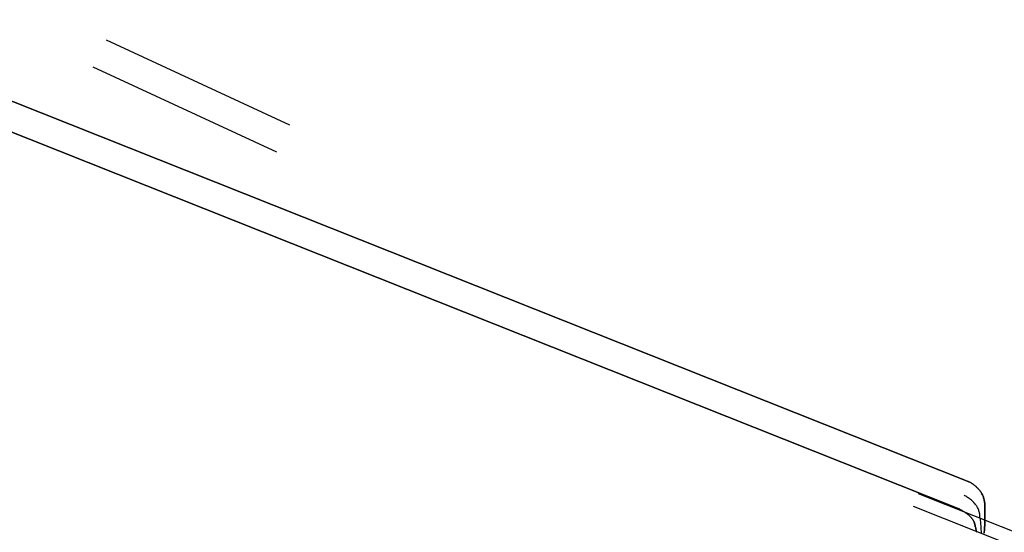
# Model space of a CAD drawing. Header units: millimetres. Extents: x -1690 to 192, y -898 to 54.
# Tile 137 of 256: x -1575 to -1526, y -35 to -10. Entities that reach past the tile are written whole.
import ezdxf

# ---------------------------------------------------------------- set-up
doc = ezdxf.new("R2010")
doc.units = ezdxf.units.MM
doc.header["$MEASUREMENT"] = 0
doc.layers.add('OVIDIO 186x93x72h', color=7, linetype='Continuous')

msp = doc.modelspace()

# ---------------------------------------------------------------- linework, layer by layer
at = {"layer": 'OVIDIO 186x93x72h', "extrusion": (0.202852, -0.108979, 0.973126)}
for points in [[(-750.51, 1609.817), (-750.51, 1449.161)], [(-750.51, 1449.161), (-750.51, 1609.817)], [(-750.805, 1609.817), (-750.805, 1449.161)], [(-751.1, 1609.817), (-751.1, 1449.161)], [(-751.1, 1449.161), (-751.1, 1609.817)], [(-752.935, 1458.671), (-752.935, 1468.663)], [(-753.526, 1468.663), (-753.526, 1458.671)], [(-754.117, 1468.663), (-754.117, 1458.671)]]:
    msp.add_lwpolyline(points, dxfattribs=at)
at = {"layer": 'OVIDIO 186x93x72h', "extrusion": (0.235702, -0.235702, 0.942809)}
for points in [[(-1119.043, 1331.694), (-1119.043, 1226.286)], [(-1109.832, 1320.733), (-1109.832, 1216.192)]]:
    msp.add_lwpolyline(points, dxfattribs=at)
at = {"layer": 'OVIDIO 186x93x72h', "extrusion": (0.046296, -0.021464, 0.998697)}
for points in [[(-670.086, 1436.94), (-670.086, 1537.451)], [(-671.572, 1435.972), (-671.572, 1537.276)], [(-670.086, 1411.953), (-670.086, 1421.995)], [(-671.572, 1411.985), (-671.572, 1422.034)]]:
    msp.add_lwpolyline(points, dxfattribs=at)
at = {"layer": 'OVIDIO 186x93x72h', "extrusion": (-0.114881, 0.045678, 0.992329)}
for points in [[(596.038, -1311.44), (596.038, -1420.355)], [(596.725, -1311.439), (596.725, -1420.355)], [(597.869, -1310.786), (597.869, -1417.642)], [(597.869, -1417.642), (597.869, -1310.786)], [(598.326, -1310.786), (598.326, -1417.642)], [(598.326, -1417.642), (598.326, -1310.786)], [(612.808, -1403.895), (612.808, -1348.704)], [(612.579, -1403.678), (612.579, -1349.273)]]:
    msp.add_lwpolyline(points, dxfattribs=at)
at = {"layer": 'OVIDIO 186x93x72h', "extrusion": (0.202866, -0.108989, 0.973122)}
for points in [[(-751.518, 1526.046), (-751.518, 1468.665)], [(-751.518, 1468.665), (-751.518, 1526.046)], [(-752.231, 1468.665), (-752.231, 1526.046)], [(-749.721, 1468.564), (-749.721, 1458.774)], [(-749.721, 1458.774), (-749.721, 1468.564)], [(-750.434, 1458.774), (-750.434, 1468.564)], [(-751.147, 1468.564), (-751.147, 1458.774)], [(-751.147, 1458.774), (-751.147, 1468.564)], [(-751.518, 1458.673), (-751.518, 1450.629)], [(-751.518, 1450.629), (-751.518, 1458.673)], [(-752.231, 1450.629), (-752.231, 1458.673)], [(-752.944, 1458.673), (-752.944, 1450.629)], [(-752.944, 1450.629), (-752.944, 1458.673)]]:
    msp.add_lwpolyline(points, dxfattribs=at)
at = {"layer": 'OVIDIO 186x93x72h', "extrusion": (0.202871, -0.108992, 0.973121)}
for points in [[(-752.947, 1526.047), (-752.947, 1468.666)], [(-752.947, 1468.666), (-752.947, 1526.047)]]:
    msp.add_lwpolyline(points, dxfattribs=at)
at = {"layer": 'OVIDIO 186x93x72h', "extrusion": (0.12261, 0.276089, 0.953279)}
for points in [[(1428.073, 825.782), (1428.073, 824.282)], [(1398.736, 825.782), (1398.736, 824.282)], [(1398.736, 824.282), (1398.736, 825.782)], [(1399.484, 825.782), (1399.484, 824.282)], [(1400.232, 824.282), (1400.232, 825.782)], [(1400.232, 825.782), (1400.232, 824.282)], [(1393.986, 825.782), (1393.986, 824.282)], [(1389.236, 824.282), (1389.236, 825.782)], [(1389.236, 825.782), (1389.236, 824.282)], [(1389.886, 825.782), (1389.886, 824.282)], [(1390.536, 824.282), (1390.536, 825.782)], [(1390.536, 825.782), (1390.536, 824.282)], [(1386.634, 825.782), (1386.634, 824.282)], [(1382.731, 825.782), (1382.731, 824.282)], [(1382.731, 824.282), (1382.731, 825.782)]]:
    msp.add_lwpolyline(points, dxfattribs=at)
at = {"layer": 'OVIDIO 186x93x72h', "extrusion": (-0.058152, 0.986824, -0.150988)}
for points in [[(1541.609, 684.929), (1539.503, 690.323)], [(1539.503, 690.323), (1541.609, 684.929)], [(1539.831, 690.451), (1541.937, 685.057)]]:
    msp.add_lwpolyline(points, dxfattribs=at)
at = {"layer": 'OVIDIO 186x93x72h', "extrusion": (-0.058151, 0.986824, -0.150984)}
for points in [[(1542.264, 685.187), (1540.159, 690.579)], [(1540.159, 690.579), (1542.264, 685.187)]]:
    msp.add_lwpolyline(points, dxfattribs=at)
at = {"layer": 'OVIDIO 186x93x72h', "extrusion": (-0.058564, 0.985466, -0.159457)}
for points in [[(1542.232, 684.951), (1542.231, 684.954)], [(1542.231, 684.954), (1542.232, 684.951)]]:
    msp.add_lwpolyline(points, dxfattribs=at)
at = {"layer": 'OVIDIO 186x93x72h', "extrusion": (1, 0, 0)}
for points in [[(-25.524, 683.157), (-26.866, 685.841)], [(-27.825, 682.007), (-29.167, 684.69)], [(-31.468, 683.54), (-30.126, 680.856)], [(-34.438, 664.385), (-35.752, 667.013)]]:
    msp.add_lwpolyline(points, dxfattribs=at)
at = {"layer": 'OVIDIO 186x93x72h', "extrusion": (-0.058701, 0.984053, -0.167909)}
for points in [[(1531.345, 686.707), (1533.284, 681.251)], [(1533.284, 681.251), (1531.345, 686.707)], [(1533.612, 681.367), (1531.674, 686.824)]]:
    msp.add_lwpolyline(points, dxfattribs=at)
at = {"layer": 'OVIDIO 186x93x72h', "extrusion": (0.38691, 0.87123, -0.30209)}
for points in [[(1389.235, 458.179), (1390.535, 452.539), (1390.536, 452.536)], [(1390.536, 452.536), (1390.535, 452.539), (1389.235, 458.179)]]:
    msp.add_lwpolyline(points, dxfattribs=at)
at = {"layer": 'OVIDIO 186x93x72h', "extrusion": (0.925924, -0.315264, 0.208021)}
msp.add_lwpolyline([(-523.416, 961.609), (-524.699, 962.392)], dxfattribs=at)
at = {"layer": 'OVIDIO 186x93x72h', "extrusion": (0.947935, -0.180645, 0.262271)}
for points in [[(-319.087, 1045.187), (-319.969, 1046.4)], [(-319.969, 1046.4), (-319.087, 1045.187)], [(-319.087, 1045.187), (-319.207, 1045.353)]]:
    msp.add_lwpolyline(points, dxfattribs=at)
at = {"layer": 'OVIDIO 186x93x72h'}
for points in [[(-1527.395, -32.524, 678.548), (-1626.741, 6.977, 665.229), (-1627.432, 7.252, 665.136)], [(-1627.432, 7.252, 665.136), (-1626.741, 6.977, 665.229), (-1527.395, -32.524, 678.548)], [(-1628.013, 5.945, 665.589), (-1627.321, 5.67, 665.682), (-1527.975, -33.831, 679.002)], [(-1527.975, -33.831, 679.002), (-1627.321, 5.67, 665.682), (-1628.013, 5.945, 665.589)], [(-1527.395, -32.524, 678.548), (-1527.363, -32.544, 678.533), (-1527.331, -32.564, 678.516), (-1527.3, -32.585, 678.498), (-1527.27, -32.606, 678.478), (-1527.239, -32.627, 678.458), (-1527.209, -32.65, 678.436), (-1527.179, -32.673, 678.414), (-1527.149, -32.696, 678.39), (-1527.12, -32.72, 678.365), (-1527.092, -32.745, 678.339), (-1527.063, -32.771, 678.311), (-1527.036, -32.798, 678.283), (-1527.008, -32.825, 678.254), (-1526.982, -32.853, 678.223), (-1526.956, -32.882, 678.192), (-1526.931, -32.912, 678.159), (-1526.906, -32.943, 678.125), (-1526.882, -32.975, 678.091), (-1526.86, -33.008, 678.055), (-1526.838, -33.041, 678.019), (-1526.817, -33.076, 677.982), (-1526.797, -33.112, 677.944), (-1526.778, -33.149, 677.905), (-1526.761, -33.187, 677.866), (-1526.744, -33.226, 677.826), (-1526.729, -33.265, 677.786), (-1526.715, -33.306, 677.746), (-1526.703, -33.348, 677.705), (-1526.692, -33.391, 677.664), (-1526.682, -33.434, 677.624), (-1526.673, -33.478, 677.583), (-1526.666, -33.522, 677.543), (-1526.66, -33.567, 677.503), (-1526.656, -33.613, 677.464), (-1526.653, -33.659, 677.425), (-1526.652, -33.705, 677.387), (-1526.651, -33.753, 677.349), (-1526.653, -33.801, 677.312), (-1526.655, -33.849, 677.275), (-1526.659, -33.899, 677.239)], [(-1526.659, -33.899, 677.239), (-1526.655, -33.849, 677.275), (-1526.653, -33.801, 677.312), (-1526.651, -33.753, 677.349), (-1526.652, -33.705, 677.387), (-1526.653, -33.659, 677.425), (-1526.656, -33.613, 677.464), (-1526.66, -33.567, 677.503), (-1526.666, -33.522, 677.543), (-1526.673, -33.478, 677.583), (-1526.682, -33.434, 677.624), (-1526.692, -33.391, 677.664), (-1526.703, -33.348, 677.705), (-1526.715, -33.306, 677.746), (-1526.729, -33.265, 677.786), (-1526.744, -33.226, 677.826), (-1526.761, -33.187, 677.866), (-1526.778, -33.149, 677.905), (-1526.797, -33.112, 677.944), (-1526.817, -33.076, 677.982), (-1526.838, -33.041, 678.019), (-1526.86, -33.008, 678.055), (-1526.882, -32.975, 678.091), (-1526.906, -32.943, 678.125), (-1526.931, -32.912, 678.159), (-1526.956, -32.882, 678.192), (-1526.982, -32.853, 678.223), (-1527.008, -32.825, 678.254), (-1527.036, -32.798, 678.283), (-1527.063, -32.771, 678.311), (-1527.092, -32.745, 678.339), (-1527.12, -32.72, 678.365), (-1527.149, -32.696, 678.39), (-1527.179, -32.673, 678.414), (-1527.209, -32.65, 678.436), (-1527.239, -32.627, 678.458), (-1527.27, -32.606, 678.478), (-1527.3, -32.585, 678.498), (-1527.331, -32.564, 678.516), (-1527.363, -32.544, 678.533), (-1527.395, -32.524, 678.548)], [(-1526.898, -34.302, 677.824), (-1526.897, -34.278, 677.84), (-1526.897, -34.255, 677.857), (-1526.898, -34.232, 677.874), (-1526.899, -34.209, 677.891), (-1526.9, -34.187, 677.908), (-1526.902, -34.164, 677.925), (-1526.904, -34.142, 677.943), (-1526.907, -34.12, 677.96), (-1526.911, -34.098, 677.977), (-1526.914, -34.076, 677.995), (-1526.919, -34.054, 678.013), (-1526.923, -34.033, 678.03), (-1526.934, -33.99, 678.066), (-1526.947, -33.949, 678.101), (-1526.961, -33.908, 678.137), (-1526.977, -33.868, 678.172), (-1526.995, -33.829, 678.208), (-1527.014, -33.79, 678.243), (-1527.035, -33.752, 678.277), (-1527.058, -33.715, 678.311), (-1527.082, -33.679, 678.345), (-1527.108, -33.644, 678.378), (-1527.135, -33.609, 678.411), (-1527.164, -33.575, 678.442), (-1527.194, -33.543, 678.473), (-1527.225, -33.51, 678.504), (-1527.257, -33.479, 678.533), (-1527.291, -33.448, 678.561), (-1527.326, -33.418, 678.588), (-1527.362, -33.389, 678.614), (-1527.399, -33.36, 678.639), (-1527.438, -33.332, 678.662), (-1527.477, -33.305, 678.685), (-1527.517, -33.278, 678.706), (-1527.557, -33.252, 678.725), (-1527.599, -33.226, 678.743), (-1527.641, -33.201, 678.76), (-1527.663, -33.189, 678.768), (-1527.685, -33.177, 678.775)], [(-1527.975, -33.831, 679.002), (-1527.934, -33.852, 678.994), (-1527.895, -33.872, 678.986), (-1527.856, -33.893, 678.976), (-1527.819, -33.914, 678.966), (-1527.783, -33.935, 678.955), (-1527.747, -33.956, 678.944), (-1527.713, -33.977, 678.931), (-1527.679, -33.998, 678.919), (-1527.647, -34.019, 678.905), (-1527.616, -34.04, 678.891), (-1527.585, -34.061, 678.877), (-1527.556, -34.083, 678.862), (-1527.527, -34.104, 678.847), (-1527.5, -34.126, 678.832), (-1527.474, -34.148, 678.816), (-1527.448, -34.169, 678.8), (-1527.424, -34.191, 678.784), (-1527.401, -34.213, 678.768), (-1527.378, -34.235, 678.751), (-1527.357, -34.257, 678.734), (-1527.337, -34.279, 678.718), (-1527.318, -34.302, 678.701), (-1527.299, -34.324, 678.684), (-1527.282, -34.346, 678.667), (-1527.266, -34.369, 678.65), (-1527.25, -34.391, 678.633), (-1527.236, -34.414, 678.616), (-1527.223, -34.437, 678.599), (-1527.21, -34.459, 678.582), (-1527.199, -34.482, 678.566), (-1527.188, -34.504, 678.549), (-1527.179, -34.527, 678.533), (-1527.17, -34.55, 678.517), (-1527.163, -34.572, 678.501), (-1527.156, -34.594, 678.485), (-1527.151, -34.617, 678.47), (-1527.146, -34.639, 678.454), (-1527.142, -34.661, 678.439), (-1527.139, -34.683, 678.424), (-1527.137, -34.705, 678.41)], [(-1527.137, -34.705, 678.41), (-1527.139, -34.683, 678.424), (-1527.142, -34.661, 678.439), (-1527.146, -34.639, 678.454), (-1527.151, -34.617, 678.47), (-1527.156, -34.594, 678.485), (-1527.163, -34.572, 678.501), (-1527.17, -34.55, 678.517), (-1527.179, -34.527, 678.533), (-1527.188, -34.504, 678.549), (-1527.199, -34.482, 678.566), (-1527.21, -34.459, 678.582), (-1527.223, -34.437, 678.599), (-1527.236, -34.414, 678.616), (-1527.25, -34.391, 678.633), (-1527.266, -34.369, 678.65), (-1527.282, -34.346, 678.667), (-1527.299, -34.324, 678.684), (-1527.318, -34.302, 678.701), (-1527.337, -34.279, 678.718), (-1527.357, -34.257, 678.734), (-1527.378, -34.235, 678.751), (-1527.401, -34.213, 678.768), (-1527.424, -34.191, 678.784), (-1527.448, -34.169, 678.8), (-1527.474, -34.148, 678.816), (-1527.5, -34.126, 678.832), (-1527.527, -34.104, 678.847), (-1527.556, -34.083, 678.862), (-1527.585, -34.061, 678.877), (-1527.616, -34.04, 678.891), (-1527.647, -34.019, 678.905), (-1527.679, -33.998, 678.919), (-1527.713, -33.977, 678.931), (-1527.747, -33.956, 678.944), (-1527.783, -33.935, 678.955), (-1527.819, -33.914, 678.966), (-1527.856, -33.893, 678.976), (-1527.895, -33.872, 678.986), (-1527.934, -33.852, 678.994), (-1527.975, -33.831, 679.002)], [(-1526.659, -33.899, 677.239), (-1526.657, -33.951, 677.204), (-1526.656, -34.005, 677.17), (-1526.655, -34.059, 677.138), (-1526.654, -34.113, 677.106), (-1526.653, -34.169, 677.075), (-1526.653, -34.224, 677.045), (-1526.653, -34.281, 677.017), (-1526.654, -34.338, 676.989), (-1526.655, -34.395, 676.963), (-1526.656, -34.453, 676.937), (-1526.658, -34.511, 676.913), (-1526.66, -34.57, 676.89), (-1526.662, -34.629, 676.868), (-1526.664, -34.689, 676.847), (-1526.667, -34.749, 676.827), (-1526.67, -34.809, 676.808), (-1526.674, -34.87, 676.791), (-1526.678, -34.931, 676.774), (-1526.682, -34.992, 676.759), (-1526.686, -35.053, 676.745)], [(-1526.686, -35.053, 676.745), (-1526.682, -34.992, 676.759), (-1526.678, -34.931, 676.774), (-1526.674, -34.87, 676.791), (-1526.67, -34.809, 676.808), (-1526.667, -34.749, 676.827), (-1526.664, -34.689, 676.847), (-1526.662, -34.629, 676.868), (-1526.66, -34.57, 676.89), (-1526.658, -34.511, 676.913), (-1526.656, -34.453, 676.937), (-1526.655, -34.395, 676.963), (-1526.654, -34.338, 676.989), (-1526.653, -34.281, 677.017), (-1526.653, -34.224, 677.045), (-1526.653, -34.169, 677.075), (-1526.654, -34.113, 677.106), (-1526.655, -34.059, 677.138), (-1526.656, -34.005, 677.17), (-1526.657, -33.951, 677.204), (-1526.659, -33.899, 677.239)], [(-1527.137, -34.705, 678.41), (-1527.128, -34.735, 678.393), (-1527.12, -34.765, 678.378), (-1527.111, -34.795, 678.362), (-1527.103, -34.825, 678.347), (-1527.095, -34.856, 678.333), (-1527.087, -34.887, 678.319), (-1527.08, -34.918, 678.306), (-1527.072, -34.949, 678.293), (-1527.065, -34.981, 678.281), (-1527.058, -35.013, 678.27)], [(-1527.058, -35.013, 678.27), (-1527.065, -34.981, 678.281), (-1527.072, -34.949, 678.293), (-1527.08, -34.918, 678.306), (-1527.087, -34.887, 678.319), (-1527.095, -34.856, 678.333), (-1527.103, -34.825, 678.347), (-1527.111, -34.795, 678.362), (-1527.12, -34.765, 678.378), (-1527.128, -34.735, 678.393), (-1527.137, -34.705, 678.41)], [(-1526.897, -34.3, 677.822), (-1526.889, -34.362, 677.784), (-1526.882, -34.425, 677.748), (-1526.875, -34.489, 677.713), (-1526.869, -34.555, 677.681), (-1526.864, -34.621, 677.65), (-1526.859, -34.687, 677.621), (-1526.855, -34.755, 677.594), (-1526.852, -34.824, 677.569), (-1526.848, -34.893, 677.545), (-1526.846, -34.963, 677.524), (-1526.844, -35.033, 677.504)]]:
    msp.add_polyline3d(points, dxfattribs=at)

doc.saveas('drawing.dxf')
